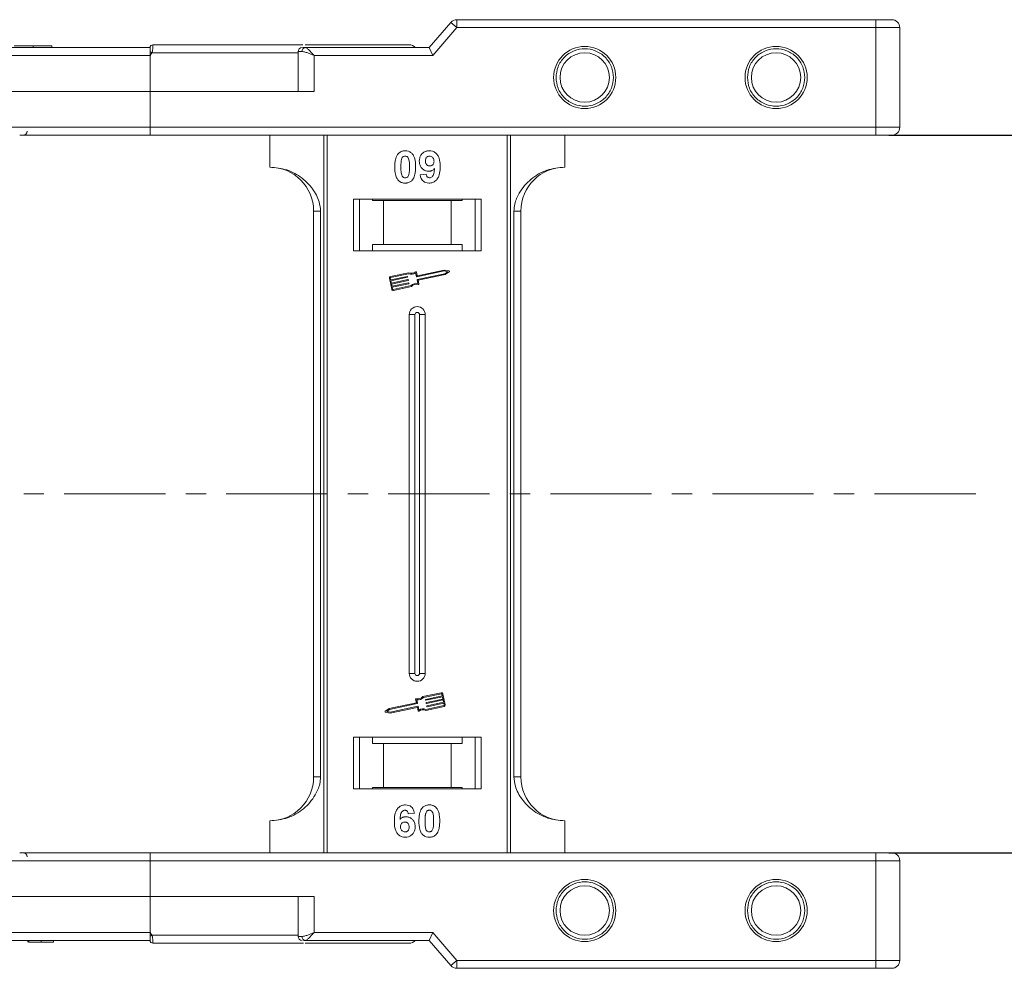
# Model space of a CAD drawing. Header units: millimetres. Extents: x 2145 to 3607, y 659 to 1692.
# Tile 31 of 85: x 3324 to 3447, y 916 to 1035. Entities that reach past the tile are written whole.
import ezdxf

# ---------------------------------------------------------------- set-up
doc = ezdxf.new("R2010")
doc.units = ezdxf.units.MM
doc.linetypes.add('CENTERX2', pattern=[20.32, 12.7, -2.54, 2.54, -2.54])
doc.styles.get("Standard").update_dxf_attribs({"font": '仿宋_GB2312.ttf', "width": 0.8})
doc.dimstyles.new('副本 ISO-45.1', dxfattribs={"dimtxt": 10, "dimasz": 9, "dimexe": 6.5, "dimexo": 0.625, "dimgap": 2.5, "dimtad": 1, "dimdsep": 46, "dimtxsty": 'Standard', "dimcen": 2.5, "dimadec": 0, "dimazin": 0, "dimtfac": 1, "dimtmove": 0, "dimatfit": 3, "dimfxl": 0, "dimarcsym": 0})

# ---------------------------------------------------------------- blocks, each defined once
blk = doc.blocks.new('*D2565')
at = {"color": 0, "lineweight": -2}
for p, q in [((3432.97, 1020.7), (3486.45, 1020.7)), ((3479.95, 939.7), (3479.95, 1011.7)), ((3432.97, 930.7), (3486.45, 930.7))]:
    blk.add_line(p, q, dxfattribs=at)
at = {"color": 0, "lineweight": 9}
for points in [[(3478.45, 1011.7), (3481.45, 1011.7), (3479.95, 1020.7)], [(3478.45, 939.7), (3481.45, 939.7), (3479.95, 930.7)]]:
    blk.add_solid(points, dxfattribs=at)
at = {"layer": 'Defpoints', "color": 0, "lineweight": 9}
for p in [(3432.34, 1020.7), (3479.95, 1020.7), (3432.34, 930.7)]:
    blk.add_point(p, dxfattribs=at)
at = {"color": 0, "lineweight": 9, "insert": (3472.45, 975.7), "char_height": 10, "attachment_point": 5, "rotation": 90}
blk.add_mtext('90', dxfattribs=at)

msp = doc.modelspace()

# ---------------------------------------------------------------- linework, layer by layer
at = {"color": 7, "linetype": 'Continuous', "lineweight": 15}
for p, q in [((3378.044, 1034.847), (3375.344, 1031.696)), ((3378.804, 1034.196), (3378.044, 1034.847)), ((3378.804, 1034.196), (3378.804, 1035.196)), ((3431.344, 1035.196), (3378.804, 1035.196)), ((3431.344, 1034.196), (3431.344, 1035.196)), ((3375.804, 1030.696), (3378.804, 1034.196)), ((3378.804, 1034.196), (3431.344, 1034.196)), ((3431.344, 1034.196), (3431.344, 1021.696)), ((3434.344, 1034.196), (3431.344, 1034.196)), ((3434.344, 1021.696), (3434.344, 1034.196)), ((3340.344, 1031.696), (3291.637, 1031.696)), ((3325.658, 1031.696), (3325.658, 1031.896)), ((3328.023, 1031.696), (3328.023, 1031.896)), ((3340.344, 1031.694), (3340.344, 1031.696)), ((3340.578, 1031.046), (3340.344, 1030.696)), ((3358.907, 1031.046), (3340.578, 1031.046)), ((3340.694, 1032.046), (3340.694, 1032.046)), ((3358.907, 1031.196), (3358.907, 1026.196)), ((3359.416, 1031.196), (3358.907, 1031.196)), ((3375.344, 1031.696), (3359.789, 1031.696)), ((3375.344, 1031.696), (3375.804, 1030.696)), ((3292.755, 1030.696), (3340.344, 1030.696)), ((3340.344, 1030.696), (3340.344, 1026.196)), ((3360.907, 1030.696), (3375.804, 1030.696)), ((3360.907, 1026.196), (3360.907, 1030.696)), ((3340.344, 1026.196), (3320.932, 1026.196)), ((3340.344, 1021.696), (3340.344, 1026.196)), ((3340.344, 1026.196), (3360.907, 1026.196)), ((3340.344, 1021.696), (3322.932, 1021.696)), ((3431.344, 1021.696), (3340.344, 1021.696)), ((3340.344, 1020.696), (3340.344, 1021.696)), ((3434.344, 1021.696), (3431.344, 1021.696)), ((3431.344, 1020.696), (3431.344, 1021.696)), ((3431.344, 1020.696), (3340.344, 1020.696)), ((3355.344, 1020.696), (3355.344, 1016.696)), ((3362.136, 1020.696), (3362.136, 975.696)), ((3362.555, 975.696), (3362.555, 1020.696)), ((3385.132, 1020.696), (3385.132, 975.696)), ((3385.551, 975.696), (3385.551, 1020.696)), ((3392.344, 1016.696), (3392.344, 1020.696)), ((3374.203, 1015.74), (3374.972, 1015.824)), ((3381.844, 1012.696), (3365.844, 1012.696)), ((3365.844, 1012.696), (3365.844, 1006.196)), ((3366.594, 1012.696), (3366.594, 1006.196)), ((3368.23, 1012.496), (3368.23, 1012.696)), ((3369.594, 1012.496), (3368.23, 1012.496)), ((3369.594, 1006.996), (3369.594, 1012.496)), ((3378.094, 1012.496), (3369.594, 1012.496)), ((3378.094, 1012.496), (3378.094, 1006.996)), ((3379.457, 1012.496), (3378.094, 1012.496)), ((3379.457, 1012.696), (3379.457, 1012.496)), ((3381.094, 1006.196), (3381.094, 1012.696)), ((3381.844, 1006.196), (3381.844, 1012.696)), ((3360.844, 1011.196), (3361.729, 1011.196)), ((3360.844, 1011.196), (3360.844, 975.696)), ((3361.729, 975.696), (3361.729, 1011.196)), ((3385.958, 1011.196), (3385.958, 975.696)), ((3386.844, 1011.196), (3385.958, 1011.196)), ((3386.844, 975.696), (3386.844, 1011.196)), ((3368.23, 1006.996), (3369.594, 1006.996)), ((3368.23, 1006.196), (3368.23, 1006.996)), ((3369.594, 1006.996), (3378.094, 1006.996)), ((3378.094, 1006.996), (3379.457, 1006.996)), ((3379.457, 1006.996), (3379.457, 1006.196)), ((3365.844, 1006.196), (3381.844, 1006.196)), ((3370.347, 1002.759), (3370.638, 1001.38)), ((3370.462, 1002.783), (3370.511, 1002.553)), ((3372.762, 1003.449), (3370.483, 1002.967)), ((3372.75, 1003.326), (3370.507, 1002.852)), ((3370.511, 1002.553), (3372.593, 1002.993)), ((3372.617, 1002.878), (3370.535, 1002.438)), ((3372.628, 1002.97), (3372.64, 1002.913)), ((3373.736, 1002.964), (3373.642, 1003.409)), ((3373.827, 1003.104), (3373.739, 1003.519)), ((3377.232, 1003.673), (3373.771, 1002.942)), ((3373.844, 1002.597), (3377.305, 1003.328)), ((3377.231, 1003.793), (3373.861, 1003.081)), ((3373.954, 1002.5), (3377.353, 1003.218)), ((3377.832, 1003.675), (3377.231, 1003.793)), ((3377.674, 1003.586), (3377.232, 1003.673)), ((3377.305, 1003.328), (3377.674, 1003.586)), ((3377.353, 1003.218), (3377.855, 1003.569)), ((3370.535, 1002.438), (3370.596, 1002.151)), ((3370.596, 1002.151), (3372.678, 1002.591)), ((3372.702, 1002.476), (3370.62, 1002.036)), ((3370.62, 1002.036), (3370.68, 1001.749)), ((3370.68, 1001.749), (3372.763, 1002.189)), ((3372.787, 1002.074), (3370.705, 1001.634)), ((3370.705, 1001.634), (3370.753, 1001.404)), ((3370.823, 1001.359), (3373.066, 1001.832)), ((3370.847, 1001.244), (3373.126, 1001.725)), ((3372.713, 1002.568), (3372.725, 1002.511)), ((3372.798, 1002.166), (3372.81, 1002.109)), ((3373.915, 1002.118), (3373.821, 1002.562)), ((3374.048, 1002.056), (3373.954, 1002.5)), ((3372.844, 998.196), (3372.844, 975.696)), ((3372.844, 998.196), (3373.559, 998.196)), ((3373.559, 998.196), (3373.559, 975.696)), ((3374.129, 975.696), (3374.129, 998.196)), ((3374.844, 998.196), (3374.129, 998.196)), ((3374.844, 975.696), (3374.844, 998.196)), ((3360.844, 975.696), (3360.844, 940.196)), ((3361.729, 940.196), (3361.729, 975.696)), ((3362.136, 975.696), (3362.136, 930.696)), ((3362.555, 930.696), (3362.555, 975.696)), ((3372.844, 975.696), (3372.844, 953.196)), ((3373.559, 975.696), (3373.559, 953.196)), ((3374.129, 953.196), (3374.129, 975.696)), ((3374.844, 953.196), (3374.844, 975.696)), ((3385.132, 975.696), (3385.132, 930.696)), ((3385.551, 930.696), (3385.551, 975.696)), ((3385.958, 975.696), (3385.958, 940.196)), ((3386.844, 940.196), (3386.844, 975.696)), ((3373.559, 953.196), (3372.844, 953.196)), ((3374.844, 953.196), (3374.129, 953.196)), ((3376.84, 950.762), (3374.561, 950.281)), ((3373.639, 949.95), (3373.733, 949.506)), ((3373.772, 949.888), (3373.866, 949.444)), ((3376.864, 950.648), (3374.622, 950.174)), ((3374.889, 949.84), (3374.877, 949.898)), ((3374.9, 949.932), (3376.982, 950.372)), ((3377.007, 950.257), (3374.924, 949.818)), ((3374.985, 949.53), (3377.067, 949.97)), ((3377.092, 949.855), (3375.009, 949.415)), ((3375.07, 949.128), (3377.152, 949.568)), ((3376.982, 950.372), (3376.934, 950.602)), ((3377.067, 949.97), (3377.007, 950.257)), ((3377.34, 949.248), (3377.049, 950.626)), ((3377.152, 949.568), (3377.092, 949.855)), ((3370.335, 948.788), (3369.832, 948.437)), ((3369.855, 948.331), (3370.456, 948.213)), ((3370.382, 948.678), (3370.013, 948.42)), ((3370.013, 948.42), (3370.455, 948.333)), ((3373.733, 949.506), (3370.335, 948.788)), ((3373.844, 949.409), (3370.382, 948.678)), ((3370.455, 948.333), (3373.916, 949.064)), ((3370.456, 948.213), (3373.826, 948.925)), ((3373.861, 948.903), (3373.948, 948.487)), ((3373.951, 949.042), (3374.045, 948.598)), ((3374.926, 948.557), (3377.204, 949.039)), ((3374.937, 948.68), (3377.18, 949.154)), ((3374.974, 949.438), (3374.962, 949.495)), ((3375.059, 949.036), (3375.047, 949.093)), ((3377.177, 949.453), (3375.094, 949.013)), ((3377.225, 949.223), (3377.177, 949.453)), ((3381.844, 945.196), (3365.844, 945.196)), ((3365.844, 945.196), (3365.844, 938.696)), ((3366.594, 945.196), (3366.594, 938.696)), ((3368.23, 944.396), (3368.23, 945.196)), ((3379.457, 945.196), (3379.457, 944.396)), ((3381.094, 938.696), (3381.094, 945.196)), ((3381.844, 938.696), (3381.844, 945.196)), ((3369.594, 944.396), (3368.23, 944.396)), ((3369.594, 938.896), (3369.594, 944.396)), ((3378.094, 944.396), (3369.594, 944.396)), ((3378.094, 944.396), (3378.094, 938.896)), ((3379.457, 944.396), (3378.094, 944.396)), ((3360.844, 940.196), (3361.729, 940.196)), ((3385.958, 940.196), (3386.844, 940.196)), ((3365.844, 938.696), (3381.844, 938.696)), ((3368.23, 938.896), (3369.594, 938.896)), ((3368.23, 938.696), (3368.23, 938.896)), ((3369.594, 938.896), (3378.094, 938.896)), ((3378.094, 938.896), (3379.457, 938.896)), ((3379.457, 938.896), (3379.457, 938.696)), ((3355.344, 930.696), (3355.344, 934.696)), ((3373.485, 935.652), (3372.715, 935.568)), ((3392.344, 934.696), (3392.344, 930.696)), ((3340.344, 930.696), (3340.344, 929.696)), ((3340.344, 930.696), (3431.344, 930.696)), ((3431.344, 929.696), (3431.344, 930.696)), ((3322.932, 929.696), (3340.344, 929.696)), ((3340.344, 925.196), (3340.344, 929.696)), ((3340.344, 929.696), (3431.344, 929.696)), ((3431.344, 929.696), (3431.344, 917.196)), ((3431.344, 929.696), (3434.344, 929.696)), ((3434.344, 917.196), (3434.344, 929.696)), ((3320.932, 925.196), (3340.344, 925.196)), ((3360.907, 925.196), (3340.344, 925.196)), ((3340.344, 925.196), (3340.344, 920.696)), ((3358.907, 925.196), (3358.907, 920.196)), ((3360.907, 920.696), (3360.907, 925.196)), ((3340.344, 920.696), (3292.755, 920.696)), ((3340.344, 920.696), (3340.578, 920.346)), ((3340.578, 920.346), (3358.907, 920.346)), ((3359.416, 920.196), (3358.907, 920.196)), ((3375.804, 920.696), (3360.907, 920.696)), ((3375.344, 919.696), (3375.804, 920.696)), ((3378.804, 917.196), (3375.804, 920.696)), ((3291.637, 919.696), (3340.344, 919.696)), ((3325.01, 919.696), (3325.01, 919.496)), ((3325.119, 919.696), (3325.119, 919.496)), ((3326.671, 919.696), (3326.671, 919.496)), ((3328.215, 919.696), (3328.215, 919.496)), ((3340.694, 919.346), (3340.694, 919.346)), ((3359.577, 919.696), (3359.789, 919.696)), ((3359.789, 919.696), (3375.344, 919.696)), ((3375.344, 919.696), (3378.044, 916.545)), ((3378.044, 916.545), (3378.804, 917.196)), ((3431.344, 917.196), (3378.804, 917.196)), ((3378.804, 917.196), (3378.804, 916.196)), ((3378.804, 916.196), (3431.344, 916.196)), ((3431.344, 917.196), (3434.344, 917.196)), ((3431.344, 916.196), (3431.344, 917.196))]:
    msp.add_line(p, q, dxfattribs=at)
at = {"color": 1, "linetype": 'CENTERX2', "lineweight": 13}
msp.add_line((3443.874, 975.696), (2605.791, 975.696), dxfattribs=at)
at = {"color": 7, "linetype": 'Continuous', "lineweight": 15}
for centre, radius in [((3394.844, 1027.946), 3.9), ((3394.844, 1027.946), 3.1), ((3418.844, 1027.946), 3.9), ((3418.844, 1027.946), 3.1), ((3394.844, 923.446), 3.9), ((3418.844, 923.446), 3.9), ((3394.844, 923.446), 3.1), ((3418.844, 923.446), 3.1)]:
    msp.add_circle(centre, radius, dxfattribs=at)
for centre, radius, start, end in [((3378.804, 1034.196), 1, 90, 139.39871), ((3433.344, 1034.196), 1, 0, 90), ((3340.694, 1031.696), 0.35, 89.99809, 179.99959), ((3304.799, 964.119), 75.89, 61.87179, 62.07191), ((3359.407, 1031.196), 0.5, 90, 180), ((3359.863, 1031.251), 0.451, 99.5202, 187.08135), ((3372.844, 1031.046), 1, 41.2946, 90), ((3324.415, 1021.196), 0.5, 270, 0), ((3433.344, 1021.696), 1, 270, 0), ((3355.344, 1011.196), 5.5, 0, 90), ((3392.344, 1011.196), 5.5, 90, 180), ((3370.519, 1002.795), 0.176, 101.9297, 191.9297), ((3370.519, 1002.795), 0.0587, 101.9297, 191.9297), ((3372.599, 1002.964), 0.0294, 11.9297, 101.9297), ((3372.611, 1002.907), 0.0294, 281.9297, 11.9297), ((3373.115, 1004.247), 0.99, 248.37041, 302.16635), ((3373.115, 1004.247), 0.873, 246.11204, 307.44471), ((3373.681, 1003.507), 0.0587, 11.9297, 127.44471), ((3373.765, 1002.97), 0.0294, 191.9297, 281.9297), ((3373.855, 1003.11), 0.0294, 191.9297, 281.9297), ((3377.821, 1003.617), 0.0587, 304.95116, 78.90824), ((3370.811, 1001.416), 0.176, 191.9297, 281.9297), ((3370.811, 1001.416), 0.0587, 191.9297, 281.9297), ((3372.684, 1002.562), 0.0294, 11.9297, 101.9297), ((3372.696, 1002.505), 0.0294, 281.9297, 11.9297), ((3372.769, 1002.16), 0.0294, 11.9297, 101.9297), ((3372.781, 1002.102), 0.0294, 281.9297, 11.9297), ((3373.772, 1001.138), 0.99, 81.69305, 135.48899), ((3373.772, 1001.138), 0.873, 76.41469, 137.74736), ((3373.85, 1002.568), 0.0294, 101.9297, 191.9297), ((3373.991, 1002.044), 0.0587, 256.41469, 11.9297), ((3373.844, 998.196), 1, 0, 180), ((3373.844, 998.196), 0.285, 0, 180), ((3373.844, 953.196), 1, 180, 0), ((3373.844, 953.196), 0.285, 180, 0), ((3376.876, 950.59), 0.176, 11.9297, 101.9297), ((3373.697, 949.962), 0.0587, 76.41469, 191.9297), ((3373.915, 950.868), 0.873, 256.41469, 317.74736), ((3373.915, 950.868), 0.99, 261.69305, 315.48899), ((3374.906, 949.904), 0.0294, 101.9297, 191.9297), ((3374.918, 949.846), 0.0294, 191.9297, 281.9297), ((3374.991, 949.502), 0.0294, 101.9297, 191.9297), ((3376.876, 950.59), 0.0587, 11.9297, 101.9297), ((3369.866, 948.389), 0.0587, 124.95116, 258.90824), ((3373.832, 948.897), 0.0294, 11.9297, 101.9297), ((3373.838, 949.438), 0.0294, 281.9297, 11.9297), ((3373.923, 949.036), 0.0294, 11.9297, 101.9297), ((3374.006, 948.499), 0.0587, 191.9297, 307.44471), ((3374.572, 947.759), 0.873, 66.11204, 127.44471), ((3374.572, 947.759), 0.99, 68.37041, 122.16635), ((3375.003, 949.444), 0.0294, 191.9297, 281.9297), ((3375.076, 949.099), 0.0294, 101.9297, 191.9297), ((3375.088, 949.042), 0.0294, 191.9297, 281.9297), ((3377.168, 949.211), 0.0587, 281.9297, 11.9297), ((3377.168, 949.211), 0.176, 281.9297, 11.9297), ((3355.344, 940.196), 5.5, 270, 0), ((3392.344, 940.196), 5.5, 180, 270), ((3324.415, 930.196), 0.5, 0, 90), ((3433.344, 929.696), 1, 0, 90), ((3304.799, 987.273), 75.89, 297.92809, 298.12821), ((3359.407, 920.196), 0.5, 180, 270), ((3359.863, 920.14), 0.451, 172.91865, 260.4798), ((3340.694, 919.696), 0.35, 180.00041, 270.00191), ((3372.844, 920.346), 1, 270, 319.04573), ((3378.804, 917.196), 1, 220.60129, 270), ((3433.344, 917.196), 1, 270, 0)]:
    msp.add_arc(centre, radius, start, end, dxfattribs=at)
for points, knots in [([(3433.344, 1035.196), (3433.317, 1035.196), (3433.275, 1035.196), (3433.026, 1035.196), (3432.768, 1035.196), (3432.449, 1035.196), (3431.983, 1035.196), (3431.595, 1035.196), (3431.344, 1035.196)], [0, 0, 0, 0, 0.2394429, 0.3698071, 0.5000001, 0.6303641, 0.7605571, 1, 1, 1, 1]), ([(3325.658, 1031.896), (3325.525, 1031.896), (3325.121, 1031.896), (3324.461, 1031.896), (3323.839, 1031.896), (3323.414, 1031.896), (3323.289, 1031.896), (3323.281, 1031.896), (3323.279, 1031.896)], [0, 0, 0, 0, 0.1021706, 0.3092201, 0.51365, 0.6922749, 0.9324126, 1, 1, 1, 1]), ([(3328.023, 1031.896), (3328.02, 1031.896), (3328.009, 1031.896), (3327.867, 1031.896), (3327.476, 1031.896), (3326.902, 1031.896), (3326.262, 1031.896), (3325.841, 1031.896), (3325.658, 1031.896)], [0, 0, 0, 0, 0.1018882, 0.3073435, 0.4929627, 0.6786474, 0.8607914, 1, 1, 1, 1]), ([(3340.344, 1031.17), (3340.344, 1031.263), (3340.344, 1031.448), (3340.344, 1031.61), (3340.344, 1031.64), (3340.344, 1031.649)], [0, 0, 0, 0, 0.412717, 0.8254516, 1, 1, 1, 1]), ([(3340.694, 1032.046), (3340.694, 1032.038), (3340.694, 1032.025), (3340.694, 1031.922), (3340.691, 1031.777), (3340.68, 1031.593), (3340.661, 1031.411), (3340.631, 1031.224), (3340.594, 1031.102), (3340.578, 1031.046)], [0, 0, 0, 0, 0.1718456, 0.312445, 0.4991009, 0.6298393, 0.7575038, 0.8890244, 1, 1, 1, 1]), ([(3359.506, 1032.046), (3359.116, 1032.046), (3357.903, 1032.046), (3355.523, 1032.046), (3352.311, 1032.046), (3348.66, 1032.046), (3344.672, 1032.046), (3342.007, 1032.046), (3340.694, 1032.046)], [0, 0, 0, 0, 0.0761662, 0.2372998, 0.3984073, 0.6046388, 0.8052959, 1, 1, 1, 1]), ([(3360.907, 1030.696), (3360.637, 1030.812), (3360.219, 1030.993), (3359.72, 1031.164), (3359.511, 1031.186), (3359.416, 1031.196)], [0, 0, 0, 0, 0.4984129, 0.772928, 1, 1, 1, 1]), ([(3359.789, 1031.696), (3359.671, 1031.696), (3359.546, 1031.696), (3359.511, 1031.696), (3359.509, 1031.696)], [0, 0, 0, 0, 0.93147, 1, 1, 1, 1]), ([(3359.789, 1031.696), (3359.856, 1031.679), (3360, 1031.643), (3360.279, 1031.393), (3360.589, 1031.063), (3360.801, 1030.818), (3360.907, 1030.696)], [0, 0, 0, 0, 0.2343503, 0.4981953, 0.748869, 1, 1, 1, 1]), ([(3372.844, 1032.046), (3372.798, 1032.046), (3372.704, 1032.046), (3371.933, 1032.046), (3370.767, 1032.046), (3369.296, 1032.046), (3367.65, 1032.046), (3365.702, 1032.046), (3363.204, 1032.046), (3361.054, 1032.046), (3359.791, 1032.046)], [0, 0, 0, 0, 0.1309531, 0.2659015, 0.4045794, 0.5129439, 0.6212909, 0.7319266, 0.8425444, 1, 1, 1, 1]), ([(3391.244, 1027.946), (3391.292, 1028.398), (3391.367, 1029.097), (3391.815, 1029.937), (3392.28, 1030.509), (3392.853, 1030.977), (3393.692, 1031.411), (3394.844, 1031.633), (3395.995, 1031.411), (3396.834, 1030.977), (3397.407, 1030.509), (3397.872, 1029.937), (3398.321, 1029.098), (3398.395, 1028.398), (3398.444, 1027.946)], [0, 0, 0, 0, 0.11972147, 0.18483695, 0.24999998, 0.31511548, 0.38027853, 0.5, 0.61972147, 0.68483695, 0.74999998, 0.81511548, 0.88027853, 1, 1, 1, 1]), ([(3415.244, 1027.946), (3415.292, 1028.398), (3415.367, 1029.097), (3415.815, 1029.937), (3416.28, 1030.509), (3416.853, 1030.977), (3417.692, 1031.411), (3418.844, 1031.633), (3419.995, 1031.411), (3420.834, 1030.977), (3421.407, 1030.509), (3421.872, 1029.937), (3422.321, 1029.098), (3422.395, 1028.398), (3422.444, 1027.946)], [0, 0, 0, 0, 0.11972147, 0.18483695, 0.24999998, 0.31511548, 0.38027853, 0.5, 0.61972147, 0.68483695, 0.74999998, 0.81511548, 0.88027853, 1, 1, 1, 1]), ([(3398.444, 1027.946), (3398.395, 1027.493), (3398.321, 1026.794), (3397.872, 1025.955), (3397.407, 1025.383), (3396.834, 1024.915), (3395.995, 1024.481), (3394.844, 1024.258), (3393.692, 1024.481), (3392.853, 1024.915), (3392.28, 1025.383), (3391.815, 1025.955), (3391.367, 1026.794), (3391.292, 1027.493), (3391.244, 1027.946)], [0, 0, 0, 0, 0.11972147, 0.18483695, 0.24999998, 0.31511548, 0.38027853, 0.5, 0.61972147, 0.68483695, 0.74999998, 0.81511548, 0.88027853, 1, 1, 1, 1]), ([(3422.444, 1027.946), (3422.395, 1027.493), (3422.321, 1026.794), (3421.872, 1025.955), (3421.407, 1025.383), (3420.834, 1024.915), (3419.995, 1024.481), (3418.844, 1024.258), (3417.692, 1024.481), (3416.853, 1024.915), (3416.28, 1025.383), (3415.815, 1025.955), (3415.367, 1026.794), (3415.292, 1027.493), (3415.244, 1027.946)], [0, 0, 0, 0, 0.11972147, 0.18483695, 0.24999998, 0.31511548, 0.38027853, 0.5, 0.61972147, 0.68483695, 0.74999998, 0.81511548, 0.88027853, 1, 1, 1, 1]), ([(3340.344, 1020.696), (3339.023, 1020.696), (3336.34, 1020.696), (3332.315, 1020.696), (3328.646, 1020.696), (3325.856, 1020.696), (3324.455, 1020.696), (3323.991, 1020.696)], [0, 0, 0, 0, 0.2309632, 0.4690891, 0.7139221, 0.9052997, 1, 1, 1, 1]), ([(3433.344, 1020.696), (3433.317, 1020.696), (3433.275, 1020.696), (3433.026, 1020.696), (3432.768, 1020.696), (3432.45, 1020.696), (3431.984, 1020.696), (3431.595, 1020.696), (3431.344, 1020.696)], [0, 0, 0, 0, 0.23944295, 0.36963586, 0.49999992, 0.63019291, 0.76055705, 1, 1, 1, 1]), ([(3371.419, 1018.341), (3371.463, 1018.391), (3371.553, 1018.493), (3371.722, 1018.608), (3371.911, 1018.691), (3372.08, 1018.73), (3372.222, 1018.745), (3372.294, 1018.746), (3372.331, 1018.747)], [0, 0, 0, 0, 0.1937762, 0.3936, 0.5878635, 0.7889077, 0.894169, 1, 1, 1, 1]), ([(3372.331, 1018.747), (3372.466, 1018.737), (3372.738, 1018.717), (3373.09, 1018.518), (3373.362, 1018.225), (3373.613, 1017.624), (3373.628, 1017.101), (3373.638, 1016.715)], [0, 0, 0, 0, 0.147566, 0.2966882, 0.4312776, 0.580404, 1, 1, 1, 1]), ([(3374.1, 1017.443), (3374.108, 1017.577), (3374.123, 1017.847), (3374.29, 1018.227), (3374.57, 1018.523), (3374.941, 1018.717), (3375.215, 1018.737), (3375.358, 1018.747)], [0, 0, 0, 0, 0.1979267, 0.3977284, 0.5974133, 0.7905838, 1, 1, 1, 1]), ([(3375.358, 1018.747), (3375.493, 1018.737), (3375.765, 1018.715), (3376.125, 1018.513), (3376.417, 1018.208), (3376.657, 1017.673), (3376.711, 1017.164), (3376.715, 1016.809), (3376.715, 1016.749)], [0, 0, 0, 0, 0.148288, 0.2977445, 0.4437132, 0.6077915, 0.9347078, 1, 1, 1, 1]), ([(3371.023, 1016.723), (3371.025, 1016.857), (3371.03, 1017.16), (3371.102, 1017.689), (3371.243, 1018.111), (3371.402, 1018.318), (3371.419, 1018.341)], [0, 0, 0, 0, 0.2367308, 0.5375555, 0.9496679, 1, 1, 1, 1]), ([(3371.792, 1016.723), (3371.793, 1016.79), (3371.794, 1016.923), (3371.8, 1017.104), (3371.81, 1017.265), (3371.824, 1017.406), (3371.842, 1017.549), (3371.866, 1017.641), (3371.878, 1017.688)], [0, 0, 0, 0, 0.2059417, 0.4119594, 0.558149, 0.7045024, 0.8518015, 1, 1, 1, 1]), ([(3371.878, 1017.688), (3371.902, 1017.757), (3371.94, 1017.869), (3372.048, 1017.995), (3372.172, 1018.061), (3372.271, 1018.078), (3372.324, 1018.08), (3372.331, 1018.08)], [0, 0, 0, 0, 0.33480351, 0.54256063, 0.75038199, 0.9707212, 1, 1, 1, 1]), ([(3372.331, 1018.08), (3372.388, 1018.075), (3372.49, 1018.065), (3372.622, 1017.988), (3372.735, 1017.841), (3372.831, 1017.566), (3372.864, 1017.174), (3372.868, 1016.874), (3372.869, 1016.723)], [0, 0, 0, 0, 0.10461361, 0.18881412, 0.27351189, 0.44412695, 0.71948087, 1, 1, 1, 1]), ([(3375.282, 1016.183), (3375.146, 1016.195), (3374.874, 1016.22), (3374.523, 1016.436), (3374.256, 1016.742), (3374.118, 1017.097), (3374.105, 1017.338), (3374.1, 1017.443)], [0, 0, 0, 0, 0.2101886, 0.42177326, 0.62360346, 0.83703437, 1, 1, 1, 1]), ([(3374.869, 1017.482), (3374.873, 1017.568), (3374.88, 1017.707), (3374.954, 1017.886), (3375.064, 1017.993), (3375.207, 1018.067), (3375.313, 1018.076), (3375.373, 1018.08)], [0, 0, 0, 0, 0.29132017, 0.46553926, 0.64163153, 0.79866396, 1, 1, 1, 1]), ([(3375.412, 1016.85), (3375.344, 1016.856), (3375.218, 1016.866), (3375.055, 1016.96), (3374.944, 1017.091), (3374.878, 1017.272), (3374.873, 1017.404), (3374.869, 1017.482)], [0, 0, 0, 0, 0.2139369, 0.3980753, 0.5830907, 0.7516657, 1, 1, 1, 1]), ([(3375.373, 1018.08), (3375.441, 1018.073), (3375.578, 1018.059), (3375.752, 1017.942), (3375.881, 1017.784), (3375.938, 1017.601), (3375.944, 1017.481), (3375.946, 1017.425)], [0, 0, 0, 0, 0.2079545, 0.4204057, 0.6273197, 0.8277075, 1, 1, 1, 1]), ([(3375.946, 1017.425), (3375.942, 1017.345), (3375.934, 1017.212), (3375.848, 1017.044), (3375.727, 1016.934), (3375.578, 1016.86), (3375.467, 1016.853), (3375.412, 1016.85)], [0, 0, 0, 0, 0.2673945, 0.4472142, 0.6271221, 0.8130653, 1, 1, 1, 1]), ([(3361.729, 1011.196), (3361.685, 1011.587), (3361.574, 1012.585), (3360.751, 1014.039), (3359.381, 1015.452), (3357.515, 1016.489), (3356.065, 1016.627), (3355.344, 1016.696)], [0, 0, 0, 0, 0.12571337, 0.32127574, 0.5244662, 0.76348402, 1, 1, 1, 1]), ([(3371.416, 1015.107), (3371.376, 1015.161), (3371.297, 1015.271), (3371.189, 1015.508), (3371.098, 1015.815), (3371.049, 1016.152), (3371.027, 1016.456), (3371.024, 1016.634), (3371.023, 1016.723)], [0, 0, 0, 0, 0.11844057, 0.2393457, 0.45959323, 0.68492476, 0.84223987, 1, 1, 1, 1]), ([(3372.331, 1015.362), (3372.262, 1015.371), (3372.152, 1015.384), (3372.024, 1015.472), (3371.92, 1015.625), (3371.827, 1015.899), (3371.798, 1016.289), (3371.794, 1016.578), (3371.792, 1016.723)], [0, 0, 0, 0, 0.1253702, 0.2022903, 0.2791788, 0.4647576, 0.7305818, 1, 1, 1, 1]), ([(3372.869, 1016.723), (3372.869, 1016.656), (3372.868, 1016.523), (3372.862, 1016.342), (3372.852, 1016.18), (3372.838, 1016.038), (3372.819, 1015.895), (3372.795, 1015.802), (3372.784, 1015.755)], [0, 0, 0, 0, 0.2052705, 0.4106164, 0.5571497, 0.7038442, 0.8514711, 1, 1, 1, 1]), ([(3373.638, 1016.715), (3373.636, 1016.581), (3373.631, 1016.278), (3373.56, 1015.76), (3373.422, 1015.34), (3373.265, 1015.132), (3373.243, 1015.102)], [0, 0, 0, 0, 0.2372812, 0.5385907, 0.9326774, 1, 1, 1, 1]), ([(3376.005, 1016.518), (3375.959, 1016.469), (3375.865, 1016.37), (3375.718, 1016.282), (3375.591, 1016.23), (3375.492, 1016.202), (3375.388, 1016.187), (3375.317, 1016.184), (3375.282, 1016.183)], [0, 0, 0, 0, 0.24349124, 0.49626585, 0.61820988, 0.7417038, 0.87015842, 1, 1, 1, 1]), ([(3376.715, 1016.749), (3376.712, 1016.616), (3376.704, 1016.215), (3376.613, 1015.659), (3376.335, 1015.151), (3375.988, 1014.848), (3375.618, 1014.71), (3375.385, 1014.7), (3375.3, 1014.696)], [0, 0, 0, 0, 0.1423372, 0.4291269, 0.5899433, 0.7512055, 0.9098946, 1, 1, 1, 1]), ([(3375.399, 1015.362), (3375.453, 1015.368), (3375.561, 1015.379), (3375.713, 1015.478), (3375.854, 1015.648), (3375.963, 1016.009), (3375.988, 1016.311), (3376.005, 1016.518)], [0, 0, 0, 0, 0.1120155, 0.2243547, 0.3677679, 0.565827, 1, 1, 1, 1]), ([(3392.344, 1016.696), (3391.584, 1016.619), (3390.064, 1016.467), (3388.042, 1015.277), (3386.71, 1013.726), (3386.049, 1012.282), (3385.983, 1011.49), (3385.958, 1011.196)], [0, 0, 0, 0, 0.2490962, 0.4982428, 0.745205, 0.90541, 1, 1, 1, 1]), ([(3372.331, 1014.696), (3372.264, 1014.698), (3372.129, 1014.703), (3371.931, 1014.746), (3371.741, 1014.824), (3371.596, 1014.923), (3371.489, 1015.021), (3371.44, 1015.078), (3371.416, 1015.107)], [0, 0, 0, 0, 0.1926347, 0.388697, 0.5820148, 0.7830443, 0.8909593, 1, 1, 1, 1]), ([(3372.784, 1015.755), (3372.76, 1015.686), (3372.722, 1015.574), (3372.615, 1015.449), (3372.493, 1015.383), (3372.394, 1015.365), (3372.339, 1015.363), (3372.331, 1015.362)], [0, 0, 0, 0, 0.3336776, 0.5404125, 0.7472639, 0.9612091, 1, 1, 1, 1]), ([(3373.243, 1015.102), (3373.198, 1015.052), (3373.108, 1014.95), (3372.939, 1014.834), (3372.751, 1014.751), (3372.581, 1014.713), (3372.44, 1014.698), (3372.367, 1014.697), (3372.331, 1014.696)], [0, 0, 0, 0, 0.1937693, 0.3935642, 0.587886, 0.7891312, 0.8942826, 1, 1, 1, 1]), ([(3375.3, 1014.696), (3375.164, 1014.707), (3374.919, 1014.727), (3374.605, 1014.909), (3374.363, 1015.189), (3374.248, 1015.486), (3374.212, 1015.686), (3374.203, 1015.74)], [0, 0, 0, 0, 0.2427882, 0.4388655, 0.6348012, 0.9009361, 1, 1, 1, 1]), ([(3374.972, 1015.824), (3374.985, 1015.744), (3375.006, 1015.621), (3375.096, 1015.477), (3375.2, 1015.399), (3375.307, 1015.366), (3375.374, 1015.364), (3375.399, 1015.362)], [0, 0, 0, 0, 0.3447142, 0.5290593, 0.7142089, 0.8921959, 1, 1, 1, 1]), ([(3355.344, 934.696), (3356.104, 934.772), (3357.624, 934.925), (3359.645, 936.115), (3360.977, 937.665), (3361.638, 939.109), (3361.704, 939.902), (3361.729, 940.196)], [0, 0, 0, 0, 0.24909619, 0.49824278, 0.74520496, 0.90540997, 1, 1, 1, 1]), ([(3385.958, 940.196), (3386.002, 939.805), (3386.113, 938.806), (3386.937, 937.352), (3388.306, 935.939), (3390.172, 934.903), (3391.622, 934.764), (3392.344, 934.696)], [0, 0, 0, 0, 0.1257134, 0.3212757, 0.5244662, 0.763484, 1, 1, 1, 1]), ([(3370.972, 934.642), (3370.975, 934.775), (3370.983, 935.177), (3371.074, 935.733), (3371.352, 936.241), (3371.699, 936.544), (3372.069, 936.681), (3372.302, 936.692), (3372.387, 936.696)], [0, 0, 0, 0, 0.1423372, 0.4291269, 0.5899433, 0.7512055, 0.9098946, 1, 1, 1, 1]), ([(3372.288, 936.029), (3372.234, 936.024), (3372.126, 936.013), (3371.974, 935.913), (3371.832, 935.741), (3371.723, 935.379), (3371.699, 935.078), (3371.683, 934.874)], [0, 0, 0, 0, 0.1120492, 0.2243802, 0.3701146, 0.5702758, 1, 1, 1, 1]), ([(3372.715, 935.568), (3372.703, 935.645), (3372.683, 935.767), (3372.593, 935.911), (3372.488, 935.992), (3372.38, 936.025), (3372.313, 936.028), (3372.288, 936.029)], [0, 0, 0, 0, 0.33384, 0.5245467, 0.7163724, 0.8918244, 1, 1, 1, 1]), ([(3372.387, 936.696), (3372.523, 936.685), (3372.769, 936.666), (3373.081, 936.482), (3373.323, 936.205), (3373.438, 935.908), (3373.474, 935.709), (3373.485, 935.652)], [0, 0, 0, 0, 0.24269082, 0.43900235, 0.63500599, 0.89505866, 1, 1, 1, 1]), ([(3374.049, 934.677), (3374.051, 934.81), (3374.056, 935.113), (3374.128, 935.641), (3374.269, 936.061), (3374.427, 936.267), (3374.445, 936.29)], [0, 0, 0, 0, 0.2373811, 0.5389182, 0.9490817, 1, 1, 1, 1]), ([(3374.445, 936.29), (3374.489, 936.34), (3374.579, 936.442), (3374.748, 936.557), (3374.937, 936.64), (3375.106, 936.678), (3375.247, 936.693), (3375.32, 936.695), (3375.356, 936.696)], [0, 0, 0, 0, 0.1937762, 0.3936, 0.5878635, 0.7889077, 0.894169, 1, 1, 1, 1]), ([(3374.904, 935.636), (3374.927, 935.706), (3374.965, 935.818), (3375.074, 935.944), (3375.197, 936.01), (3375.296, 936.027), (3375.35, 936.029), (3375.356, 936.029)], [0, 0, 0, 0, 0.3348035, 0.5425606, 0.750382, 0.9707212, 1, 1, 1, 1]), ([(3375.356, 936.696), (3375.423, 936.694), (3375.558, 936.689), (3375.756, 936.645), (3375.947, 936.568), (3376.091, 936.469), (3376.198, 936.371), (3376.247, 936.313), (3376.271, 936.285)], [0, 0, 0, 0, 0.1926273, 0.3886837, 0.5820134, 0.7832006, 0.8910383, 1, 1, 1, 1]), ([(3375.356, 936.029), (3375.414, 936.023), (3375.515, 936.013), (3375.643, 935.938), (3375.754, 935.798), (3375.854, 935.527), (3375.89, 935.13), (3375.893, 934.824), (3375.895, 934.669)], [0, 0, 0, 0, 0.10564606, 0.18622129, 0.26704196, 0.43154058, 0.71270762, 1, 1, 1, 1]), ([(3376.271, 936.285), (3376.311, 936.231), (3376.39, 936.121), (3376.496, 935.889), (3376.585, 935.594), (3376.635, 935.262), (3376.66, 934.953), (3376.663, 934.763), (3376.664, 934.669)], [0, 0, 0, 0, 0.118432, 0.2393289, 0.4494336, 0.6641784, 0.8318201, 1, 1, 1, 1]), ([(3371.683, 934.874), (3371.729, 934.922), (3371.823, 935.02), (3371.969, 935.111), (3372.096, 935.161), (3372.195, 935.189), (3372.299, 935.205), (3372.37, 935.207), (3372.405, 935.209)], [0, 0, 0, 0, 0.2436536, 0.4957602, 0.6178923, 0.7415029, 0.8700251, 1, 1, 1, 1]), ([(3372.405, 935.209), (3372.541, 935.196), (3372.813, 935.171), (3373.162, 934.956), (3373.427, 934.654), (3373.569, 934.301), (3373.582, 934.057), (3373.587, 933.949)], [0, 0, 0, 0, 0.2102159, 0.4219747, 0.6200164, 0.8310369, 1, 1, 1, 1]), ([(3374.818, 934.669), (3374.818, 934.735), (3374.819, 934.869), (3374.825, 935.049), (3374.835, 935.211), (3374.849, 935.354), (3374.868, 935.496), (3374.892, 935.59), (3374.904, 935.636)], [0, 0, 0, 0, 0.20527, 0.4106157, 0.5571475, 0.7038444, 0.8514751, 1, 1, 1, 1]), ([(3372.329, 932.644), (3372.194, 932.655), (3371.922, 932.676), (3371.563, 932.877), (3371.271, 933.182), (3371.031, 933.718), (3370.976, 934.229), (3370.972, 934.584), (3370.972, 934.642)], [0, 0, 0, 0, 0.1482689, 0.2976473, 0.4424214, 0.6078512, 0.9356585, 1, 1, 1, 1]), ([(3371.741, 933.967), (3371.746, 934.049), (3371.754, 934.185), (3371.845, 934.355), (3371.967, 934.463), (3372.116, 934.532), (3372.223, 934.539), (3372.275, 934.542)], [0, 0, 0, 0, 0.27672092, 0.45687046, 0.63700743, 0.8240683, 1, 1, 1, 1]), ([(3372.314, 933.311), (3372.246, 933.318), (3372.109, 933.333), (3371.934, 933.45), (3371.807, 933.607), (3371.749, 933.789), (3371.744, 933.909), (3371.741, 933.967)], [0, 0, 0, 0, 0.2079047, 0.4199807, 0.6306256, 0.821735, 1, 1, 1, 1]), ([(3372.275, 934.542), (3372.343, 934.537), (3372.468, 934.527), (3372.629, 934.432), (3372.748, 934.297), (3372.81, 934.113), (3372.815, 933.98), (3372.818, 933.91)], [0, 0, 0, 0, 0.2137567, 0.3949441, 0.5765849, 0.7773109, 1, 1, 1, 1]), ([(3372.818, 933.91), (3372.814, 933.824), (3372.807, 933.686), (3372.734, 933.507), (3372.624, 933.398), (3372.48, 933.324), (3372.373, 933.316), (3372.314, 933.311)], [0, 0, 0, 0, 0.28869741, 0.46355259, 0.63994173, 0.80180841, 1, 1, 1, 1]), ([(3373.587, 933.949), (3373.579, 933.815), (3373.564, 933.545), (3373.398, 933.163), (3373.113, 932.864), (3372.739, 932.673), (3372.466, 932.654), (3372.329, 932.644)], [0, 0, 0, 0, 0.1978309, 0.3972998, 0.5989102, 0.7987412, 1, 1, 1, 1]), ([(3375.356, 932.644), (3375.221, 932.655), (3374.949, 932.675), (3374.596, 932.873), (3374.307, 933.187), (3374.074, 933.798), (3374.059, 934.318), (3374.049, 934.677)], [0, 0, 0, 0, 0.1475277, 0.2965695, 0.43214, 0.6087374, 1, 1, 1, 1]), ([(3375.356, 933.311), (3375.288, 933.319), (3375.178, 933.332), (3375.049, 933.419), (3374.947, 933.569), (3374.853, 933.841), (3374.824, 934.231), (3374.82, 934.522), (3374.818, 934.669)], [0, 0, 0, 0, 0.125351, 0.2021974, 0.2791824, 0.4597421, 0.727968, 1, 1, 1, 1]), ([(3375.809, 933.704), (3375.786, 933.635), (3375.748, 933.523), (3375.64, 933.398), (3375.519, 933.332), (3375.419, 933.314), (3375.365, 933.311), (3375.356, 933.311)], [0, 0, 0, 0, 0.3336776, 0.5404125, 0.7472639, 0.9612091, 1, 1, 1, 1]), ([(3375.895, 934.669), (3375.894, 934.602), (3375.893, 934.469), (3375.888, 934.288), (3375.877, 934.127), (3375.863, 933.985), (3375.845, 933.843), (3375.821, 933.75), (3375.809, 933.704)], [0, 0, 0, 0, 0.2059417, 0.4119594, 0.558149, 0.7045024, 0.8518015, 1, 1, 1, 1]), ([(3376.664, 934.669), (3376.662, 934.535), (3376.657, 934.232), (3376.586, 933.711), (3376.448, 933.289), (3376.291, 933.081), (3376.268, 933.051)], [0, 0, 0, 0, 0.2366286, 0.5373614, 0.9329864, 1, 1, 1, 1]), ([(3376.268, 933.051), (3376.224, 933.001), (3376.134, 932.899), (3375.965, 932.783), (3375.776, 932.7), (3375.607, 932.662), (3375.466, 932.647), (3375.393, 932.645), (3375.356, 932.644)], [0, 0, 0, 0, 0.1937693, 0.3935642, 0.587886, 0.7891312, 0.8942826, 1, 1, 1, 1]), ([(3323.991, 930.696), (3324.455, 930.696), (3325.856, 930.696), (3328.645, 930.696), (3332.315, 930.696), (3336.34, 930.696), (3339.023, 930.696), (3340.344, 930.696)], [0, 0, 0, 0, 0.0946691, 0.2860776, 0.5308835, 0.7690229, 1, 1, 1, 1]), ([(3431.344, 930.696), (3431.595, 930.696), (3431.983, 930.696), (3432.449, 930.696), (3432.768, 930.696), (3433.026, 930.696), (3433.275, 930.696), (3433.317, 930.696), (3433.344, 930.696)], [0, 0, 0, 0, 0.2394429, 0.3696359, 0.4999999, 0.6301929, 0.7605571, 1, 1, 1, 1]), ([(3391.244, 923.446), (3391.292, 923.898), (3391.367, 924.597), (3391.815, 925.437), (3392.28, 926.009), (3392.853, 926.477), (3393.692, 926.911), (3394.844, 927.133), (3395.995, 926.911), (3396.834, 926.477), (3397.407, 926.009), (3397.872, 925.437), (3398.321, 924.598), (3398.395, 923.898), (3398.444, 923.446)], [0, 0, 0, 0, 0.1197215, 0.184837, 0.25, 0.3151155, 0.3802785, 0.5, 0.6197215, 0.684837, 0.75, 0.8151155, 0.8802785, 1, 1, 1, 1]), ([(3415.244, 923.446), (3415.292, 923.898), (3415.367, 924.597), (3415.815, 925.437), (3416.28, 926.009), (3416.853, 926.477), (3417.692, 926.911), (3418.844, 927.133), (3419.995, 926.911), (3420.834, 926.477), (3421.407, 926.009), (3421.872, 925.437), (3422.321, 924.598), (3422.395, 923.898), (3422.444, 923.446)], [0, 0, 0, 0, 0.1197215, 0.184837, 0.25, 0.3151155, 0.3802785, 0.5, 0.6197215, 0.684837, 0.75, 0.8151155, 0.8802785, 1, 1, 1, 1]), ([(3398.444, 923.446), (3398.395, 922.993), (3398.321, 922.294), (3397.872, 921.455), (3397.407, 920.883), (3396.834, 920.415), (3395.995, 919.981), (3394.844, 919.758), (3393.692, 919.981), (3392.853, 920.415), (3392.28, 920.883), (3391.815, 921.455), (3391.367, 922.294), (3391.292, 922.993), (3391.244, 923.446)], [0, 0, 0, 0, 0.1197215, 0.184837, 0.25, 0.3151155, 0.3802785, 0.5, 0.6197215, 0.684837, 0.75, 0.8151155, 0.8802785, 1, 1, 1, 1]), ([(3422.444, 923.446), (3422.395, 922.993), (3422.321, 922.294), (3421.872, 921.455), (3421.407, 920.883), (3420.834, 920.415), (3419.995, 919.981), (3418.844, 919.758), (3417.692, 919.981), (3416.853, 920.415), (3416.28, 920.883), (3415.815, 921.455), (3415.367, 922.294), (3415.292, 922.993), (3415.244, 923.446)], [0, 0, 0, 0, 0.1197215, 0.184837, 0.25, 0.3151155, 0.3802785, 0.5, 0.6197215, 0.684837, 0.75, 0.8151155, 0.8802785, 1, 1, 1, 1]), ([(3340.344, 919.696), (3340.344, 919.707), (3340.344, 919.729), (3340.344, 919.901), (3340.344, 920.086), (3340.344, 920.203), (3340.344, 920.221)], [0, 0, 0, 0, 0.3133566, 0.6267132, 0.9400698, 1, 1, 1, 1]), ([(3340.578, 920.346), (3340.595, 920.289), (3340.632, 920.166), (3340.661, 919.98), (3340.68, 919.798), (3340.691, 919.615), (3340.694, 919.469), (3340.694, 919.366), (3340.694, 919.353), (3340.694, 919.346)], [0, 0, 0, 0, 0.11199725, 0.24484387, 0.3691679, 0.50089869, 0.68753328, 0.82813816, 1, 1, 1, 1]), ([(3359.416, 920.196), (3359.511, 920.206), (3359.72, 920.227), (3360.219, 920.399), (3360.637, 920.579), (3360.907, 920.696)], [0, 0, 0, 0, 0.2270634, 0.5015869, 1, 1, 1, 1]), ([(3360.907, 920.696), (3360.8, 920.573), (3360.589, 920.328), (3360.279, 919.998), (3360, 919.748), (3359.856, 919.713), (3359.789, 919.696)], [0, 0, 0, 0, 0.2515188, 0.5017844, 0.7656323, 1, 1, 1, 1]), ([(3325.119, 919.496), (3325.173, 919.496), (3325.282, 919.496), (3325.585, 919.496), (3326.051, 919.496), (3326.437, 919.496), (3326.671, 919.496)], [0, 0, 0, 0, 0.2064605, 0.4135145, 0.6452106, 1, 1, 1, 1]), ([(3326.671, 919.496), (3326.805, 919.496), (3327.109, 919.496), (3327.561, 919.496), (3327.919, 919.496), (3328.174, 919.496), (3328.199, 919.496), (3328.215, 919.496)], [0, 0, 0, 0, 0.1552919, 0.3531453, 0.543243, 0.704067, 1, 1, 1, 1]), ([(3340.694, 919.346), (3342.007, 919.346), (3344.672, 919.346), (3348.661, 919.346), (3352.307, 919.346), (3355.534, 919.346), (3357.88, 919.346), (3359.159, 919.346), (3359.574, 919.346)], [0, 0, 0, 0, 0.1944844, 0.3949143, 0.6008774, 0.7618194, 0.9227353, 1, 1, 1, 1]), ([(3359.791, 919.346), (3360.195, 919.346), (3361.5, 919.346), (3364.29, 919.346), (3367.096, 919.346), (3369.295, 919.346), (3370.767, 919.346), (3371.933, 919.346), (3372.704, 919.346), (3372.798, 919.346), (3372.844, 919.346)], [0, 0, 0, 0, 0.04950076, 0.15984321, 0.38025524, 0.48835012, 0.59642747, 0.73477581, 0.86938859, 1, 1, 1, 1]), ([(3431.344, 916.196), (3431.595, 916.196), (3431.984, 916.196), (3432.45, 916.196), (3432.768, 916.196), (3433.026, 916.196), (3433.275, 916.196), (3433.317, 916.196), (3433.344, 916.196)], [0, 0, 0, 0, 0.2394429, 0.3698071, 0.5000001, 0.6303641, 0.7605571, 1, 1, 1, 1])]:
    msp.add_open_spline(points, degree=3, knots=knots, dxfattribs=at)
for points in [[(3340.344, 1030.696), (3340.344, 1030.779), (3340.344, 1030.944), (3340.344, 1031.095), (3340.344, 1031.17)], [(3340.344, 920.221), (3340.344, 920.297), (3340.344, 920.447), (3340.344, 920.613), (3340.344, 920.696)]]:
    msp.add_open_spline(points, degree=3, dxfattribs=at)

# ---------------------------------------------------------------- dimensions: what is measured, and where the dimension line sits
at = {"color": 5, "lineweight": 9}
dim = msp.add_linear_dim(base=(3479.949, 1020.696), p1=(3432.344, 930.696), p2=(3432.344, 1020.696), angle=90, dimstyle='副本 ISO-45.1', dxfattribs=at)
dim.commit()
dim.dimension.update_dxf_attribs({"geometry": '*D2565', "text_midpoint": (3472.449, 975.696)})

doc.saveas('drawing.dxf')
